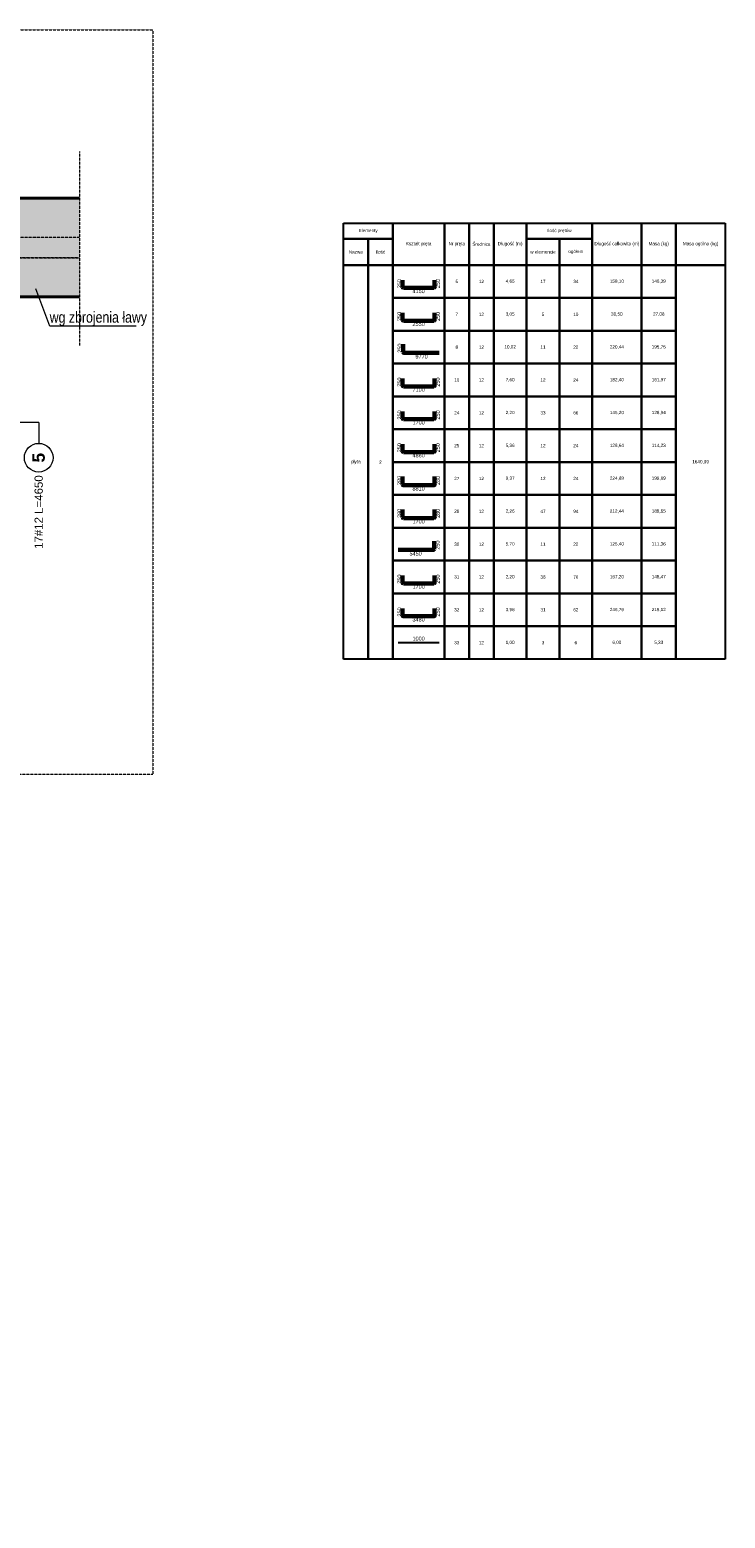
# Model space of a CAD drawing. Extents: x -257438 to 242612, y -74624 to 75879.
# Tile 8 of 21: x 71320 to 79792, y -5763 to 12369. Entities that reach past the tile are written whole.
import ezdxf
from ezdxf import colors
from ezdxf.entities.mleader import LeaderData, LeaderLine
from ezdxf.enums import TextEntityAlignment as Align
from ezdxf.math import Vec2, Vec3

# ---------------------------------------------------------------- set-up
doc = ezdxf.new("R2010")
doc.units = 0
doc.header["$LTSCALE"] = 10
doc.header["$MEASUREMENT"] = 0
doc.linetypes.add('HIDDEN', pattern=[0.375, 0.25, -0.125])
for name, color, linetype, lineweight in [('P-Linia1', 3, 'Continuous', 40), ('P-Opis słupy', 30, 'Continuous', 9), ('P-Opis ściany', 6, 'Continuous', 9), ('P-Przerywana', 13, 'HIDDEN', 9), ('P-Ściana żelbetowa', 50, 'Continuous', 25)]:
    doc.layers.add(name, color=color, linetype=linetype, lineweight=lineweight)
doc.layers.add('RCAD_opis rozkładu', color=7, linetype='Continuous')
doc.layers.add('RCAD_tabele zbrojenia', color=7, linetype='Continuous')
doc.styles.add('_Fd Opis', font='arial.ttf')
doc.styles.add('style1', font='arial.ttf')
doc.styles.add('style2', font='arial.ttf', dxfattribs={"height": 40})
doc.styles.add('style3', font='arialbd.ttf')

msp = doc.modelspace()

# ---------------------------------------------------------------- hatches: boundary and pattern name
at = {"true_color": 0x05cc80, "transparency": 33554508}
h = msp.add_hatch(color=122, dxfattribs=at)
h.dxf.hatch_style = 1
h.paths.add_polyline_path([(70994.62154, 10317.23178), (71926.21227, 10317.23178), (71926.21227, 9117.23178), (70994.62154, 9117.23178)])

# ---------------------------------------------------------------- linework, layer by layer
at = {"layer": 'P-Linia1'}
for points in [[(71926.21227, 10317.23178), (68344.57546, 10317.23178), (68344.57546, 9642.23178), (56269.61184, 9642.23178), (56269.61184, -4977.76688), (58815.54767, -4977.76688)], [(67159.62154, 6067.23178), (70994.62154, 6067.23178), (70994.62154, 9117.23178), (71926.21227, 9117.23178)]]:
    msp.add_lwpolyline(points, dxfattribs=at)
at = {"layer": 'P-Opis ściany', "color": 212, "linetype": 'HIDDEN', "lineweight": 15, "true_color": 0xd100d1}
msp.add_lwpolyline([(71926.21227, 9592.23178), (70868.36476, 9592.23178), (70868.36476, 9842.23178), (71926.21227, 9842.23178)], dxfattribs=at)
at = {"layer": 'P-Opis ściany', "color": 212, "linetype": 'Continuous', "lineweight": 15, "true_color": 0xd100d1}
msp.add_lwpolyline([(72617.95414, 8759.47297), (71562.73151, 8759.47297), (71395.85953, 9212.13623)], dxfattribs=at)
at = {"layer": 'P-Przerywana'}
for points in [[(66317.01635, -5763.41506), (52954.55001, -5763.41506), (52954.55001, 12369.0963), (72818.53866, 12369.0963), (72818.53866, 3297.46496)], [(71926.21227, 10886.00142), (71926.21227, 8524.32879)], [(72818.53866, 3297.46496), (66317.01635, 3297.46496), (66317.01635, -5763.41506)]]:
    msp.add_lwpolyline(points, dxfattribs=at)
at = {"layer": 'P-Ściana żelbetowa', "linetype": 'HIDDEN', "lineweight": 15}
for points in [[(68344.57546, 9842.23178), (71926.21227, 9842.23178)], [(68594.57546, 9592.23178), (68594.57546, 9592.23178), (71926.21227, 9592.23178)]]:
    msp.add_lwpolyline(points, dxfattribs=at)
at = {"layer": 'RCAD_opis rozkładu', "color": 8, "lineweight": 0}
for q in [(70994.62154, 7585.57145), (71429.28211, 7330.98236)]:
    msp.add_line((71429.28211, 7585.57145), q, dxfattribs=at)
msp.add_circle((71429.28211, 7155.98236), 175, dxfattribs=at)
at = {"layer": 'RCAD_tabele zbrojenia', "color": 1}
for p, q in [((75141.76004, 10012.88958), (79791.76004, 10012.88958)), ((75141.76004, 4702.88958), (75141.76004, 10012.88958)), ((75141.76004, 10012.88958), (75741.76004, 10012.88958)), ((75141.76004, 9822.88958), (75141.76004, 10012.88958)), ((75741.76004, 10012.88958), (75741.76004, 9822.88958)), ((75741.76004, 10012.88958), (76371.76004, 10012.88958)), ((75741.76004, 9502.88958), (75741.76004, 10012.88958)), ((76371.76004, 10012.88958), (76671.76004, 10012.88958)), ((76371.76004, 9502.88958), (76371.76004, 10012.88958)), ((76371.76004, 10012.88958), (76371.76004, 9502.88958)), ((76671.76004, 10012.88958), (76671.76004, 9502.88958)), ((76671.76004, 10012.88958), (76971.76004, 10012.88958)), ((76671.76004, 9502.88958), (76671.76004, 10012.88958)), ((76971.76004, 10012.88958), (76971.76004, 9502.88958)), ((76971.76004, 10012.88958), (77371.76004, 10012.88958)), ((76971.76004, 9502.88958), (76971.76004, 10012.88958)), ((77371.76004, 10012.88958), (77371.76004, 9502.88958)), ((77371.76004, 10012.88958), (78171.76004, 10012.88958)), ((77371.76004, 9822.88958), (77371.76004, 10012.88958)), ((78171.76004, 10012.88958), (78171.76004, 9822.88958)), ((78171.76004, 10012.88958), (78771.76004, 10012.88958)), ((78171.76004, 9502.88958), (78171.76004, 10012.88958)), ((78771.76004, 10012.88958), (78771.76004, 9502.88958)), ((78771.76004, 10012.88958), (79191.76004, 10012.88958)), ((78771.76004, 9502.88958), (78771.76004, 10012.88958)), ((79191.76004, 10012.88958), (79191.76004, 9502.88958)), ((79191.76004, 10012.88958), (79791.76004, 10012.88958)), ((79191.76004, 9502.88958), (79191.76004, 10012.88958)), ((79791.76004, 10012.88958), (79791.76004, 4702.88958)), ((79791.76004, 10012.88958), (79791.76004, 9502.88958)), ((75141.76004, 9822.88958), (75441.76004, 9822.88958)), ((75141.76004, 9502.88958), (75141.76004, 9822.88958)), ((75741.76004, 9822.88958), (75141.76004, 9822.88958)), ((75441.76004, 9822.88958), (75441.76004, 9502.88958)), ((75441.76004, 9822.88958), (75741.76004, 9822.88958)), ((75441.76004, 9502.88958), (75441.76004, 9822.88958)), ((75741.76004, 9822.88958), (75741.76004, 9502.88958)), ((77371.76004, 9822.88958), (77771.76004, 9822.88958)), ((77371.76004, 9502.88958), (77371.76004, 9822.88958)), ((78171.76004, 9822.88958), (77371.76004, 9822.88958)), ((77771.76004, 9822.88958), (77771.76004, 9502.88958)), ((77771.76004, 9822.88958), (78171.76004, 9822.88958)), ((77771.76004, 9502.88958), (77771.76004, 9822.88958)), ((78171.76004, 9822.88958), (78171.76004, 9502.88958)), ((75441.76004, 9502.88958), (75141.76004, 9502.88958)), ((75141.76004, 9502.88958), (75441.76004, 9502.88958)), ((75141.76004, 4702.88958), (75141.76004, 9502.88958)), ((75741.76004, 9502.88958), (75441.76004, 9502.88958)), ((75441.76004, 9502.88958), (75441.76004, 4702.88958)), ((75441.76004, 9502.88958), (75741.76004, 9502.88958)), ((75441.76004, 4702.88958), (75441.76004, 9502.88958)), ((76371.76004, 9502.88958), (75741.76004, 9502.88958)), ((75741.76004, 9502.88958), (75741.76004, 4702.88958)), ((75741.76004, 9502.88958), (76371.76004, 9502.88958)), ((75741.76004, 9102.88958), (75741.76004, 9502.88958)), ((76671.76004, 9502.88958), (76371.76004, 9502.88958)), ((76371.76004, 9502.88958), (76371.76004, 9102.88958)), ((76371.76004, 9502.88958), (76671.76004, 9502.88958)), ((76371.76004, 9102.88958), (76371.76004, 9502.88958)), ((76971.76004, 9502.88958), (76671.76004, 9502.88958)), ((76671.76004, 9502.88958), (76671.76004, 9102.88958)), ((76671.76004, 9502.88958), (76971.76004, 9502.88958)), ((76671.76004, 9102.88958), (76671.76004, 9502.88958)), ((77371.76004, 9502.88958), (76971.76004, 9502.88958)), ((76971.76004, 9502.88958), (76971.76004, 9102.88958)), ((76971.76004, 9502.88958), (77371.76004, 9502.88958)), ((76971.76004, 9102.88958), (76971.76004, 9502.88958)), ((77771.76004, 9502.88958), (77371.76004, 9502.88958)), ((77371.76004, 9502.88958), (77371.76004, 9102.88958)), ((77371.76004, 9502.88958), (77771.76004, 9502.88958)), ((77371.76004, 9102.88958), (77371.76004, 9502.88958)), ((78171.76004, 9502.88958), (77771.76004, 9502.88958)), ((77771.76004, 9502.88958), (77771.76004, 9102.88958)), ((77771.76004, 9502.88958), (78171.76004, 9502.88958)), ((77771.76004, 9102.88958), (77771.76004, 9502.88958)), ((78771.76004, 9502.88958), (78171.76004, 9502.88958)), ((78171.76004, 9502.88958), (78171.76004, 9102.88958)), ((78171.76004, 9502.88958), (78771.76004, 9502.88958)), ((78171.76004, 9102.88958), (78171.76004, 9502.88958)), ((79191.76004, 9502.88958), (78771.76004, 9502.88958)), ((78771.76004, 9502.88958), (78771.76004, 9102.88958)), ((78771.76004, 9502.88958), (79191.76004, 9502.88958)), ((78771.76004, 9102.88958), (78771.76004, 9502.88958)), ((79791.76004, 9502.88958), (79191.76004, 9502.88958)), ((79191.76004, 9502.88958), (79791.76004, 9502.88958)), ((79191.76004, 4702.88958), (79191.76004, 9502.88958)), ((79191.76004, 9502.88958), (79191.76004, 9102.88958)), ((79791.76004, 9502.88958), (79791.76004, 4702.88958)), ((76371.76004, 9102.88958), (75741.76004, 9102.88958)), ((75741.76004, 9102.88958), (76371.76004, 9102.88958)), ((75741.76004, 8702.88958), (75741.76004, 9102.88958)), ((76671.76004, 9102.88958), (76371.76004, 9102.88958)), ((76371.76004, 9102.88958), (76371.76004, 8702.88958)), ((76371.76004, 9102.88958), (76671.76004, 9102.88958)), ((76371.76004, 8702.88958), (76371.76004, 9102.88958)), ((76971.76004, 9102.88958), (76671.76004, 9102.88958)), ((76671.76004, 9102.88958), (76671.76004, 8702.88958)), ((76671.76004, 9102.88958), (76971.76004, 9102.88958)), ((76671.76004, 8702.88958), (76671.76004, 9102.88958)), ((77371.76004, 9102.88958), (76971.76004, 9102.88958)), ((76971.76004, 9102.88958), (76971.76004, 8702.88958)), ((76971.76004, 9102.88958), (77371.76004, 9102.88958)), ((76971.76004, 8702.88958), (76971.76004, 9102.88958)), ((77771.76004, 9102.88958), (77371.76004, 9102.88958)), ((77371.76004, 9102.88958), (77371.76004, 8702.88958)), ((77371.76004, 9102.88958), (77771.76004, 9102.88958)), ((77371.76004, 8702.88958), (77371.76004, 9102.88958)), ((78171.76004, 9102.88958), (77771.76004, 9102.88958)), ((77771.76004, 9102.88958), (77771.76004, 8702.88958)), ((77771.76004, 9102.88958), (78171.76004, 9102.88958)), ((77771.76004, 8702.88958), (77771.76004, 9102.88958)), ((78771.76004, 9102.88958), (78171.76004, 9102.88958)), ((78171.76004, 9102.88958), (78171.76004, 8702.88958)), ((78171.76004, 9102.88958), (78771.76004, 9102.88958)), ((78171.76004, 8702.88958), (78171.76004, 9102.88958)), ((79191.76004, 9102.88958), (78771.76004, 9102.88958)), ((78771.76004, 9102.88958), (78771.76004, 8702.88958)), ((78771.76004, 9102.88958), (79191.76004, 9102.88958)), ((78771.76004, 8702.88958), (78771.76004, 9102.88958)), ((79191.76004, 9102.88958), (79191.76004, 8702.88958)), ((76371.76004, 8702.88958), (75741.76004, 8702.88958)), ((75741.76004, 8702.88958), (76371.76004, 8702.88958)), ((75741.76004, 8302.88958), (75741.76004, 8702.88958)), ((76671.76004, 8702.88958), (76371.76004, 8702.88958)), ((76371.76004, 8702.88958), (76371.76004, 8302.88958)), ((76371.76004, 8702.88958), (76671.76004, 8702.88958)), ((76371.76004, 8302.88958), (76371.76004, 8702.88958)), ((76971.76004, 8702.88958), (76671.76004, 8702.88958)), ((76671.76004, 8702.88958), (76671.76004, 8302.88958)), ((76671.76004, 8702.88958), (76971.76004, 8702.88958)), ((76671.76004, 8302.88958), (76671.76004, 8702.88958)), ((77371.76004, 8702.88958), (76971.76004, 8702.88958)), ((76971.76004, 8702.88958), (76971.76004, 8302.88958)), ((76971.76004, 8702.88958), (77371.76004, 8702.88958)), ((76971.76004, 8302.88958), (76971.76004, 8702.88958)), ((77771.76004, 8702.88958), (77371.76004, 8702.88958)), ((77371.76004, 8702.88958), (77371.76004, 8302.88958)), ((77371.76004, 8702.88958), (77771.76004, 8702.88958)), ((77371.76004, 8302.88958), (77371.76004, 8702.88958)), ((78171.76004, 8702.88958), (77771.76004, 8702.88958)), ((77771.76004, 8702.88958), (77771.76004, 8302.88958)), ((77771.76004, 8702.88958), (78171.76004, 8702.88958)), ((77771.76004, 8302.88958), (77771.76004, 8702.88958)), ((78771.76004, 8702.88958), (78171.76004, 8702.88958)), ((78171.76004, 8702.88958), (78171.76004, 8302.88958)), ((78171.76004, 8702.88958), (78771.76004, 8702.88958)), ((78171.76004, 8302.88958), (78171.76004, 8702.88958)), ((79191.76004, 8702.88958), (78771.76004, 8702.88958)), ((78771.76004, 8702.88958), (78771.76004, 8302.88958)), ((78771.76004, 8702.88958), (79191.76004, 8702.88958)), ((78771.76004, 8302.88958), (78771.76004, 8702.88958)), ((79191.76004, 8702.88958), (79191.76004, 8302.88958)), ((76371.76004, 8302.88958), (75741.76004, 8302.88958)), ((75741.76004, 8302.88958), (76371.76004, 8302.88958)), ((75741.76004, 7902.88958), (75741.76004, 8302.88958)), ((76671.76004, 8302.88958), (76371.76004, 8302.88958)), ((76371.76004, 8302.88958), (76371.76004, 7902.88958)), ((76371.76004, 8302.88958), (76671.76004, 8302.88958)), ((76371.76004, 7902.88958), (76371.76004, 8302.88958)), ((76971.76004, 8302.88958), (76671.76004, 8302.88958)), ((76671.76004, 8302.88958), (76671.76004, 7902.88958)), ((76671.76004, 8302.88958), (76971.76004, 8302.88958)), ((76671.76004, 7902.88958), (76671.76004, 8302.88958)), ((77371.76004, 8302.88958), (76971.76004, 8302.88958)), ((76971.76004, 8302.88958), (76971.76004, 7902.88958)), ((76971.76004, 8302.88958), (77371.76004, 8302.88958)), ((76971.76004, 7902.88958), (76971.76004, 8302.88958)), ((77771.76004, 8302.88958), (77371.76004, 8302.88958)), ((77371.76004, 8302.88958), (77371.76004, 7902.88958)), ((77371.76004, 8302.88958), (77771.76004, 8302.88958)), ((77371.76004, 7902.88958), (77371.76004, 8302.88958)), ((78171.76004, 8302.88958), (77771.76004, 8302.88958)), ((77771.76004, 8302.88958), (77771.76004, 7902.88958)), ((77771.76004, 8302.88958), (78171.76004, 8302.88958)), ((77771.76004, 7902.88958), (77771.76004, 8302.88958)), ((78771.76004, 8302.88958), (78171.76004, 8302.88958)), ((78171.76004, 8302.88958), (78171.76004, 7902.88958)), ((78171.76004, 8302.88958), (78771.76004, 8302.88958)), ((78171.76004, 7902.88958), (78171.76004, 8302.88958)), ((79191.76004, 8302.88958), (78771.76004, 8302.88958)), ((78771.76004, 8302.88958), (78771.76004, 7902.88958)), ((78771.76004, 8302.88958), (79191.76004, 8302.88958)), ((78771.76004, 7902.88958), (78771.76004, 8302.88958)), ((79191.76004, 8302.88958), (79191.76004, 7902.88958)), ((76371.76004, 7902.88958), (75741.76004, 7902.88958)), ((75741.76004, 7902.88958), (76371.76004, 7902.88958)), ((75741.76004, 7502.88958), (75741.76004, 7902.88958)), ((76671.76004, 7902.88958), (76371.76004, 7902.88958)), ((76371.76004, 7902.88958), (76371.76004, 7502.88958)), ((76371.76004, 7902.88958), (76671.76004, 7902.88958)), ((76371.76004, 7502.88958), (76371.76004, 7902.88958)), ((76971.76004, 7902.88958), (76671.76004, 7902.88958)), ((76671.76004, 7902.88958), (76671.76004, 7502.88958)), ((76671.76004, 7902.88958), (76971.76004, 7902.88958)), ((76671.76004, 7502.88958), (76671.76004, 7902.88958)), ((77371.76004, 7902.88958), (76971.76004, 7902.88958)), ((76971.76004, 7902.88958), (76971.76004, 7502.88958)), ((76971.76004, 7902.88958), (77371.76004, 7902.88958)), ((76971.76004, 7502.88958), (76971.76004, 7902.88958)), ((77771.76004, 7902.88958), (77371.76004, 7902.88958)), ((77371.76004, 7902.88958), (77371.76004, 7502.88958)), ((77371.76004, 7902.88958), (77771.76004, 7902.88958)), ((77371.76004, 7502.88958), (77371.76004, 7902.88958)), ((78171.76004, 7902.88958), (77771.76004, 7902.88958)), ((77771.76004, 7902.88958), (77771.76004, 7502.88958)), ((77771.76004, 7902.88958), (78171.76004, 7902.88958)), ((77771.76004, 7502.88958), (77771.76004, 7902.88958)), ((78771.76004, 7902.88958), (78171.76004, 7902.88958)), ((78171.76004, 7902.88958), (78171.76004, 7502.88958)), ((78171.76004, 7902.88958), (78771.76004, 7902.88958)), ((78171.76004, 7502.88958), (78171.76004, 7902.88958)), ((79191.76004, 7902.88958), (78771.76004, 7902.88958)), ((78771.76004, 7902.88958), (78771.76004, 7502.88958)), ((78771.76004, 7902.88958), (79191.76004, 7902.88958)), ((78771.76004, 7502.88958), (78771.76004, 7902.88958)), ((79191.76004, 7902.88958), (79191.76004, 7502.88958)), ((76371.76004, 7502.88958), (75741.76004, 7502.88958)), ((75741.76004, 7502.88958), (76371.76004, 7502.88958)), ((75741.76004, 7102.88958), (75741.76004, 7502.88958)), ((76671.76004, 7502.88958), (76371.76004, 7502.88958)), ((76371.76004, 7502.88958), (76371.76004, 7102.88958)), ((76371.76004, 7502.88958), (76671.76004, 7502.88958)), ((76371.76004, 7102.88958), (76371.76004, 7502.88958)), ((76971.76004, 7502.88958), (76671.76004, 7502.88958)), ((76671.76004, 7502.88958), (76671.76004, 7102.88958)), ((76671.76004, 7502.88958), (76971.76004, 7502.88958)), ((76671.76004, 7102.88958), (76671.76004, 7502.88958)), ((77371.76004, 7502.88958), (76971.76004, 7502.88958)), ((76971.76004, 7502.88958), (76971.76004, 7102.88958)), ((76971.76004, 7502.88958), (77371.76004, 7502.88958)), ((76971.76004, 7102.88958), (76971.76004, 7502.88958)), ((77771.76004, 7502.88958), (77371.76004, 7502.88958)), ((77371.76004, 7502.88958), (77371.76004, 7102.88958)), ((77371.76004, 7502.88958), (77771.76004, 7502.88958)), ((77371.76004, 7102.88958), (77371.76004, 7502.88958)), ((78171.76004, 7502.88958), (77771.76004, 7502.88958)), ((77771.76004, 7502.88958), (77771.76004, 7102.88958)), ((77771.76004, 7502.88958), (78171.76004, 7502.88958)), ((77771.76004, 7102.88958), (77771.76004, 7502.88958)), ((78771.76004, 7502.88958), (78171.76004, 7502.88958)), ((78171.76004, 7502.88958), (78171.76004, 7102.88958)), ((78171.76004, 7502.88958), (78771.76004, 7502.88958)), ((78171.76004, 7102.88958), (78171.76004, 7502.88958)), ((79191.76004, 7502.88958), (78771.76004, 7502.88958)), ((78771.76004, 7502.88958), (78771.76004, 7102.88958)), ((78771.76004, 7502.88958), (79191.76004, 7502.88958)), ((78771.76004, 7102.88958), (78771.76004, 7502.88958)), ((79191.76004, 7502.88958), (79191.76004, 7102.88958)), ((76371.76004, 7102.88958), (75741.76004, 7102.88958)), ((75741.76004, 7102.88958), (76371.76004, 7102.88958)), ((75741.76004, 6702.88958), (75741.76004, 7102.88958)), ((76671.76004, 7102.88958), (76371.76004, 7102.88958)), ((76371.76004, 7102.88958), (76371.76004, 6702.88958)), ((76371.76004, 7102.88958), (76671.76004, 7102.88958)), ((76371.76004, 6702.88958), (76371.76004, 7102.88958)), ((76971.76004, 7102.88958), (76671.76004, 7102.88958)), ((76671.76004, 7102.88958), (76671.76004, 6702.88958)), ((76671.76004, 7102.88958), (76971.76004, 7102.88958)), ((76671.76004, 6702.88958), (76671.76004, 7102.88958)), ((77371.76004, 7102.88958), (76971.76004, 7102.88958)), ((76971.76004, 7102.88958), (76971.76004, 6702.88958)), ((76971.76004, 7102.88958), (77371.76004, 7102.88958)), ((76971.76004, 6702.88958), (76971.76004, 7102.88958)), ((77771.76004, 7102.88958), (77371.76004, 7102.88958)), ((77371.76004, 7102.88958), (77371.76004, 6702.88958)), ((77371.76004, 7102.88958), (77771.76004, 7102.88958)), ((77371.76004, 6702.88958), (77371.76004, 7102.88958)), ((78171.76004, 7102.88958), (77771.76004, 7102.88958)), ((77771.76004, 7102.88958), (77771.76004, 6702.88958)), ((77771.76004, 7102.88958), (78171.76004, 7102.88958)), ((77771.76004, 6702.88958), (77771.76004, 7102.88958)), ((78771.76004, 7102.88958), (78171.76004, 7102.88958)), ((78171.76004, 7102.88958), (78171.76004, 6702.88958)), ((78171.76004, 7102.88958), (78771.76004, 7102.88958)), ((78171.76004, 6702.88958), (78171.76004, 7102.88958)), ((79191.76004, 7102.88958), (78771.76004, 7102.88958)), ((78771.76004, 7102.88958), (78771.76004, 6702.88958)), ((78771.76004, 7102.88958), (79191.76004, 7102.88958)), ((78771.76004, 6702.88958), (78771.76004, 7102.88958)), ((79191.76004, 7102.88958), (79191.76004, 6702.88958)), ((76371.76004, 6702.88958), (75741.76004, 6702.88958)), ((75741.76004, 6702.88958), (76371.76004, 6702.88958)), ((75741.76004, 6302.88958), (75741.76004, 6702.88958)), ((76671.76004, 6702.88958), (76371.76004, 6702.88958)), ((76371.76004, 6702.88958), (76371.76004, 6302.88958)), ((76371.76004, 6702.88958), (76671.76004, 6702.88958)), ((76371.76004, 6302.88958), (76371.76004, 6702.88958)), ((76971.76004, 6702.88958), (76671.76004, 6702.88958)), ((76671.76004, 6702.88958), (76671.76004, 6302.88958)), ((76671.76004, 6702.88958), (76971.76004, 6702.88958)), ((76671.76004, 6302.88958), (76671.76004, 6702.88958)), ((77371.76004, 6702.88958), (76971.76004, 6702.88958)), ((76971.76004, 6702.88958), (76971.76004, 6302.88958)), ((76971.76004, 6702.88958), (77371.76004, 6702.88958)), ((76971.76004, 6302.88958), (76971.76004, 6702.88958)), ((77771.76004, 6702.88958), (77371.76004, 6702.88958)), ((77371.76004, 6702.88958), (77371.76004, 6302.88958)), ((77371.76004, 6702.88958), (77771.76004, 6702.88958)), ((77371.76004, 6302.88958), (77371.76004, 6702.88958)), ((78171.76004, 6702.88958), (77771.76004, 6702.88958)), ((77771.76004, 6702.88958), (77771.76004, 6302.88958)), ((77771.76004, 6702.88958), (78171.76004, 6702.88958)), ((77771.76004, 6302.88958), (77771.76004, 6702.88958)), ((78771.76004, 6702.88958), (78171.76004, 6702.88958)), ((78171.76004, 6702.88958), (78171.76004, 6302.88958)), ((78171.76004, 6702.88958), (78771.76004, 6702.88958)), ((78171.76004, 6302.88958), (78171.76004, 6702.88958)), ((79191.76004, 6702.88958), (78771.76004, 6702.88958)), ((78771.76004, 6702.88958), (78771.76004, 6302.88958)), ((78771.76004, 6702.88958), (79191.76004, 6702.88958)), ((78771.76004, 6302.88958), (78771.76004, 6702.88958)), ((79191.76004, 6702.88958), (79191.76004, 6302.88958)), ((76371.76004, 6302.88958), (75741.76004, 6302.88958)), ((75741.76004, 6302.88958), (76371.76004, 6302.88958)), ((75741.76004, 5902.88958), (75741.76004, 6302.88958)), ((76671.76004, 6302.88958), (76371.76004, 6302.88958)), ((76371.76004, 6302.88958), (76371.76004, 5902.88958)), ((76371.76004, 6302.88958), (76671.76004, 6302.88958)), ((76371.76004, 5902.88958), (76371.76004, 6302.88958)), ((76971.76004, 6302.88958), (76671.76004, 6302.88958)), ((76671.76004, 6302.88958), (76671.76004, 5902.88958)), ((76671.76004, 6302.88958), (76971.76004, 6302.88958)), ((76671.76004, 5902.88958), (76671.76004, 6302.88958)), ((77371.76004, 6302.88958), (76971.76004, 6302.88958)), ((76971.76004, 6302.88958), (76971.76004, 5902.88958)), ((76971.76004, 6302.88958), (77371.76004, 6302.88958)), ((76971.76004, 5902.88958), (76971.76004, 6302.88958)), ((77771.76004, 6302.88958), (77371.76004, 6302.88958)), ((77371.76004, 6302.88958), (77371.76004, 5902.88958)), ((77371.76004, 6302.88958), (77771.76004, 6302.88958)), ((77371.76004, 5902.88958), (77371.76004, 6302.88958)), ((78171.76004, 6302.88958), (77771.76004, 6302.88958)), ((77771.76004, 6302.88958), (77771.76004, 5902.88958)), ((77771.76004, 6302.88958), (78171.76004, 6302.88958)), ((77771.76004, 5902.88958), (77771.76004, 6302.88958)), ((78771.76004, 6302.88958), (78171.76004, 6302.88958)), ((78171.76004, 6302.88958), (78171.76004, 5902.88958)), ((78171.76004, 6302.88958), (78771.76004, 6302.88958)), ((78171.76004, 5902.88958), (78171.76004, 6302.88958)), ((79191.76004, 6302.88958), (78771.76004, 6302.88958)), ((78771.76004, 6302.88958), (78771.76004, 5902.88958)), ((78771.76004, 6302.88958), (79191.76004, 6302.88958)), ((78771.76004, 5902.88958), (78771.76004, 6302.88958)), ((79191.76004, 6302.88958), (79191.76004, 5902.88958)), ((76371.76004, 5902.88958), (75741.76004, 5902.88958)), ((75741.76004, 5902.88958), (76371.76004, 5902.88958)), ((75741.76004, 5502.88958), (75741.76004, 5902.88958)), ((76671.76004, 5902.88958), (76371.76004, 5902.88958)), ((76371.76004, 5902.88958), (76371.76004, 5502.88958)), ((76371.76004, 5902.88958), (76671.76004, 5902.88958)), ((76371.76004, 5502.88958), (76371.76004, 5902.88958)), ((76971.76004, 5902.88958), (76671.76004, 5902.88958)), ((76671.76004, 5902.88958), (76671.76004, 5502.88958)), ((76671.76004, 5902.88958), (76971.76004, 5902.88958)), ((76671.76004, 5502.88958), (76671.76004, 5902.88958)), ((77371.76004, 5902.88958), (76971.76004, 5902.88958)), ((76971.76004, 5902.88958), (76971.76004, 5502.88958)), ((76971.76004, 5902.88958), (77371.76004, 5902.88958)), ((76971.76004, 5502.88958), (76971.76004, 5902.88958)), ((77771.76004, 5902.88958), (77371.76004, 5902.88958)), ((77371.76004, 5902.88958), (77371.76004, 5502.88958)), ((77371.76004, 5902.88958), (77771.76004, 5902.88958)), ((77371.76004, 5502.88958), (77371.76004, 5902.88958)), ((78171.76004, 5902.88958), (77771.76004, 5902.88958)), ((77771.76004, 5902.88958), (77771.76004, 5502.88958)), ((77771.76004, 5902.88958), (78171.76004, 5902.88958)), ((77771.76004, 5502.88958), (77771.76004, 5902.88958)), ((78771.76004, 5902.88958), (78171.76004, 5902.88958)), ((78171.76004, 5902.88958), (78171.76004, 5502.88958)), ((78171.76004, 5902.88958), (78771.76004, 5902.88958)), ((78171.76004, 5502.88958), (78171.76004, 5902.88958)), ((79191.76004, 5902.88958), (78771.76004, 5902.88958)), ((78771.76004, 5902.88958), (78771.76004, 5502.88958)), ((78771.76004, 5902.88958), (79191.76004, 5902.88958)), ((78771.76004, 5502.88958), (78771.76004, 5902.88958)), ((79191.76004, 5902.88958), (79191.76004, 5502.88958)), ((76371.76004, 5502.88958), (75741.76004, 5502.88958)), ((75741.76004, 5502.88958), (76371.76004, 5502.88958)), ((75741.76004, 5102.88958), (75741.76004, 5502.88958)), ((76671.76004, 5502.88958), (76371.76004, 5502.88958)), ((76371.76004, 5502.88958), (76371.76004, 5102.88958)), ((76371.76004, 5502.88958), (76671.76004, 5502.88958)), ((76371.76004, 5102.88958), (76371.76004, 5502.88958)), ((76971.76004, 5502.88958), (76671.76004, 5502.88958)), ((76671.76004, 5502.88958), (76671.76004, 5102.88958)), ((76671.76004, 5502.88958), (76971.76004, 5502.88958)), ((76671.76004, 5102.88958), (76671.76004, 5502.88958)), ((77371.76004, 5502.88958), (76971.76004, 5502.88958)), ((76971.76004, 5502.88958), (76971.76004, 5102.88958)), ((76971.76004, 5502.88958), (77371.76004, 5502.88958)), ((76971.76004, 5102.88958), (76971.76004, 5502.88958)), ((77771.76004, 5502.88958), (77371.76004, 5502.88958)), ((77371.76004, 5502.88958), (77371.76004, 5102.88958)), ((77371.76004, 5502.88958), (77771.76004, 5502.88958)), ((77371.76004, 5102.88958), (77371.76004, 5502.88958)), ((78171.76004, 5502.88958), (77771.76004, 5502.88958)), ((77771.76004, 5502.88958), (77771.76004, 5102.88958)), ((77771.76004, 5502.88958), (78171.76004, 5502.88958)), ((77771.76004, 5102.88958), (77771.76004, 5502.88958)), ((78771.76004, 5502.88958), (78171.76004, 5502.88958)), ((78171.76004, 5502.88958), (78171.76004, 5102.88958)), ((78171.76004, 5502.88958), (78771.76004, 5502.88958)), ((78171.76004, 5102.88958), (78171.76004, 5502.88958)), ((79191.76004, 5502.88958), (78771.76004, 5502.88958)), ((78771.76004, 5502.88958), (78771.76004, 5102.88958)), ((78771.76004, 5502.88958), (79191.76004, 5502.88958)), ((78771.76004, 5102.88958), (78771.76004, 5502.88958)), ((79191.76004, 5502.88958), (79191.76004, 5102.88958)), ((76371.76004, 5102.88958), (75741.76004, 5102.88958)), ((75741.76004, 5102.88958), (76371.76004, 5102.88958)), ((75741.76004, 4702.88958), (75741.76004, 5102.88958)), ((76671.76004, 5102.88958), (76371.76004, 5102.88958)), ((76371.76004, 5102.88958), (76371.76004, 4702.88958)), ((76371.76004, 5102.88958), (76671.76004, 5102.88958)), ((76371.76004, 4702.88958), (76371.76004, 5102.88958)), ((76971.76004, 5102.88958), (76671.76004, 5102.88958)), ((76671.76004, 5102.88958), (76671.76004, 4702.88958)), ((76671.76004, 5102.88958), (76971.76004, 5102.88958)), ((76671.76004, 4702.88958), (76671.76004, 5102.88958)), ((77371.76004, 5102.88958), (76971.76004, 5102.88958)), ((76971.76004, 5102.88958), (76971.76004, 4702.88958)), ((76971.76004, 5102.88958), (77371.76004, 5102.88958)), ((76971.76004, 4702.88958), (76971.76004, 5102.88958)), ((77771.76004, 5102.88958), (77371.76004, 5102.88958)), ((77371.76004, 5102.88958), (77371.76004, 4702.88958)), ((77371.76004, 5102.88958), (77771.76004, 5102.88958)), ((77371.76004, 4702.88958), (77371.76004, 5102.88958)), ((78171.76004, 5102.88958), (77771.76004, 5102.88958)), ((77771.76004, 5102.88958), (77771.76004, 4702.88958)), ((77771.76004, 5102.88958), (78171.76004, 5102.88958)), ((77771.76004, 4702.88958), (77771.76004, 5102.88958)), ((78771.76004, 5102.88958), (78171.76004, 5102.88958)), ((78171.76004, 5102.88958), (78171.76004, 4702.88958)), ((78171.76004, 5102.88958), (78771.76004, 5102.88958)), ((78171.76004, 4702.88958), (78171.76004, 5102.88958)), ((79191.76004, 5102.88958), (78771.76004, 5102.88958)), ((78771.76004, 5102.88958), (78771.76004, 4702.88958)), ((78771.76004, 5102.88958), (79191.76004, 5102.88958)), ((78771.76004, 4702.88958), (78771.76004, 5102.88958)), ((79191.76004, 5102.88958), (79191.76004, 4702.88958)), ((79791.76004, 4702.88958), (75141.76004, 4702.88958)), ((75441.76004, 4702.88958), (75141.76004, 4702.88958)), ((75741.76004, 4702.88958), (75441.76004, 4702.88958)), ((76371.76004, 4702.88958), (75741.76004, 4702.88958)), ((76671.76004, 4702.88958), (76371.76004, 4702.88958)), ((76971.76004, 4702.88958), (76671.76004, 4702.88958)), ((77371.76004, 4702.88958), (76971.76004, 4702.88958)), ((77771.76004, 4702.88958), (77371.76004, 4702.88958)), ((78171.76004, 4702.88958), (77771.76004, 4702.88958)), ((78771.76004, 4702.88958), (78171.76004, 4702.88958)), ((79191.76004, 4702.88958), (78771.76004, 4702.88958)), ((79791.76004, 4702.88958), (79191.76004, 4702.88958))]:
    msp.add_line(p, q, dxfattribs=at)
at = {"layer": 'RCAD_tabele zbrojenia', "color": 4, "lineweight": 60}
for p, q in [((75861.80102, 9319.85325), (75861.80102, 9234.27003)), ((76251.71905, 9234.27003), (76251.71905, 9319.85325)), ((75871.3578, 9224.71325), (76242.16228, 9224.71325)), ((75861.80102, 8919.85325), (75861.80102, 8834.27003)), ((76251.71905, 8834.27003), (76251.71905, 8919.85325)), ((75871.3578, 8824.71325), (76242.16228, 8824.71325)), ((75868.80126, 8539.1163), (75868.80126, 8443.03004)), ((75879.53087, 8432.30043), (76306.57119, 8432.30043)), ((75861.80102, 8119.85325), (75861.80102, 8034.27003)), ((75871.3578, 8024.71325), (76242.16228, 8024.71325)), ((76251.71905, 8034.27003), (76251.71905, 8119.85325)), ((75861.80102, 7719.85325), (75861.80102, 7634.27003)), ((75871.3578, 7624.71325), (76242.16228, 7624.71325)), ((76251.71905, 7634.27003), (76251.71905, 7719.85325)), ((75861.80102, 7319.85325), (75861.80102, 7234.27003)), ((76251.71905, 7234.27003), (76251.71905, 7319.85325)), ((75871.3578, 7224.71325), (76242.16228, 7224.71325)), ((75861.80102, 6926.76811), (75861.80102, 6829.48734)), ((76251.71905, 6829.48734), (76251.71905, 6926.76811)), ((75871.3578, 6819.93056), (76242.16228, 6819.93056)), ((75861.80102, 6526.76811), (75861.80102, 6429.48734)), ((75871.3578, 6419.93056), (76242.16228, 6419.93056)), ((76251.71905, 6429.48734), (76251.71905, 6526.76811)), ((75806.94889, 6032.30043), (76233.9892, 6032.30043)), ((76244.71881, 6043.03004), (76244.71881, 6139.1163)), ((75861.80102, 5719.85325), (75861.80102, 5634.27003)), ((75871.3578, 5624.71325), (76242.16228, 5624.71325)), ((76251.71905, 5634.27003), (76251.71905, 5719.85325)), ((75861.80102, 5319.85325), (75861.80102, 5234.27003)), ((76251.71905, 5234.27003), (76251.71905, 5319.85325)), ((75871.3578, 5224.71325), (76242.16228, 5224.71325))]:
    msp.add_line(p, q, dxfattribs=at)
at = {"layer": 'RCAD_tabele zbrojenia', "color": 4}
msp.add_line((75807.25509, 4902.88958), (76306.26499, 4902.88958), dxfattribs=at)
at = {"layer": 'RCAD_tabele zbrojenia', "color": 4, "lineweight": 60}
for centre, radius, start, end in [((75871.3578, 9234.27003), 9.55678, 180, 270), ((76242.16228, 9234.27003), 9.55678, 270, 0), ((75871.3578, 8834.27003), 9.55678, 180, 270), ((76242.16228, 8834.27003), 9.55678, 270, 0), ((75879.53087, 8443.03004), 10.72961, 180, 270), ((75871.3578, 8034.27003), 9.55678, 180, 270), ((76242.16228, 8034.27003), 9.55678, 270, 360), ((75871.3578, 7634.27003), 9.55678, 180, 270), ((76242.16228, 7634.27003), 9.55678, 270, 0), ((75871.3578, 7234.27003), 9.55678, 180, 270), ((76242.16228, 7234.27003), 9.55678, 270, 0), ((75871.3578, 6829.48734), 9.55678, 180, 270), ((76242.16228, 6829.48734), 9.55678, 270, 0), ((75871.3578, 6429.48734), 9.55678, 180, 270), ((76242.16228, 6429.48734), 9.55678, 270, 0), ((76233.9892, 6043.03004), 10.72961, 270, 0), ((75871.3578, 5634.27003), 9.55678, 180, 270), ((76242.16228, 5634.27003), 9.55678, 270, 0), ((75871.3578, 5234.27003), 9.55678, 180, 270), ((76242.16228, 5234.27003), 9.55678, 270, 0)]:
    msp.add_arc(centre, radius, start, end, dxfattribs=at)

# ---------------------------------------------------------------- texts
at = {"layer": 'P-Opis ściany', "color": 212, "linetype": 'HIDDEN', "lineweight": 15, "true_color": 0xd100d1, "insert": (71562.98919, 8847.8073), "char_height": 134.4, "width": 1592.0678472, "attachment_point": 4, "rotation": 359.999998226, "style": '_Fd Opis'}
msp.add_mtext('{\\W0.8;\\C214;\\c11538822;wg zbrojenia ławy}', dxfattribs=at)
at = {"layer": 'RCAD_opis rozkładu', "color": 1, "insert": (71429.28211, 7155.98236), "char_height": 150, "attachment_point": 5, "rotation": 90, "style": 'style3'}
msp.add_mtext('5', dxfattribs=at)
at = {"layer": 'RCAD_opis rozkładu', "color": 2, "insert": (71429.28211, 6493.26067), "char_height": 100, "attachment_point": 5, "rotation": 90, "style": 'style1'}
msp.add_mtext('17#12 L=4650', dxfattribs=at)
at = {"layer": 'RCAD_tabele zbrojenia', "color": 2, "style": 'style2'}
for s, p in [('250', (75821.95047, 9277.06164)), ('250', (76291.5696, 9277.06164)), ('250', (75821.95047, 8877.06164)), ('250', (76291.5696, 8877.06164)), ('250', (75824.06013, 8491.07317)), ('250', (75821.95047, 8077.06164)), ('250', (76291.5696, 8077.06164)), ('250', (75821.95047, 7677.06164)), ('250', (76291.5696, 7677.06164)), ('250', (75821.95047, 7277.06164)), ('250', (76291.5696, 7277.06164)), ('280', (75821.95047, 6878.12772)), ('280', (76291.5696, 6878.12772)), ('280', (75821.95047, 6478.12772)), ('280', (76291.5696, 6478.12772)), ('250', (76289.45994, 6091.07317)), ('250', (75821.95047, 5677.06164)), ('250', (76291.5696, 5677.06164)), ('250', (75821.95047, 5277.06164)), ('250', (76291.5696, 5277.06164))]:
    msp.add_text(s, height=48, rotation=90, dxfattribs=at).set_placement(p, align=Align.MIDDLE_CENTER)
for s, p in [('4150', (76056.76004, 9184.8627)), ('2550', (76056.76004, 8784.8627)), ('9770', (76093.05103, 8387.55931)), ('7100', (76056.76004, 7984.8627)), ('1700', (76056.76004, 7584.8627)), ('4860', (76056.76004, 7184.8627)), ('8810', (76056.76004, 6780.08001)), ('1700', (76056.76004, 6380.08001)), ('5450', (76020.46905, 5987.55931)), ('1700', (76056.76004, 5584.8627)), ('3480', (76056.76004, 5184.8627)), ('1000', (76056.76004, 4951.88958))]:
    msp.add_text(s, height=48, dxfattribs=at).set_placement(p, align=Align.MIDDLE_CENTER)
at = {"layer": 'RCAD_tabele zbrojenia', "color": 3, "char_height": 40, "attachment_point": 5, "style": 'style2'}
for s, insert, width in [('Elementy', (75441.76004, 9917.88958), 600), ('Ilość prętów', (77771.76004, 9917.88958), 800), ('Długość całkowita (m)', (78471.76004, 9757.88958), 600), ('Nazwa', (75291.76004, 9662.88958), 300), ('Ilość', (75591.76004, 9662.88958), 300), ('Kształt pręta', (76056.76004, 9757.88958), 630), ('Nr pręta', (76521.76004, 9757.88958), 300), ('Średnica', (76821.76004, 9757.88958), 300), ('Długość (m)', (77171.76004, 9757.88958), 400), ('w elemencie', (77571.76004, 9662.88958), 400), ('ogółem', (77971.76004, 9662.88958), 400), ('Masa (kg)', (78981.76004, 9757.88958), 420), ('Masa ogólna (kg)', (79491.76004, 9757.88958), 600)]:
    msp.add_mtext(s, dxfattribs=dict(at, insert=insert, width=width))
at = {"layer": 'RCAD_tabele zbrojenia', "color": 2, "char_height": 40, "attachment_point": 5, "style": 'style2'}
for s, insert, width in [('5', (76521.76004, 9302.88958), 300), ('12', (76821.76004, 9302.88958), 300), ('4,65', (77171.76004, 9302.88958), 400), ('17', (77571.76004, 9302.88958), 400), ('34', (77971.76004, 9302.88958), 400), ('158,10', (78471.76004, 9302.88958), 600), ('140,39', (78981.76004, 9302.88958), 420), ('7', (76521.76004, 8902.88958), 300), ('12', (76821.76004, 8902.88958), 300), ('3,05', (77171.76004, 8902.88958), 400), ('5', (77571.76004, 8902.88958), 400), ('10', (77971.76004, 8902.88958), 400), ('30,50', (78471.76004, 8902.88958), 600), ('27,08', (78981.76004, 8902.88958), 420), ('8', (76521.76004, 8502.88958), 300), ('12', (76821.76004, 8502.88958), 300), ('10,02', (77171.76004, 8502.88958), 400), ('11', (77571.76004, 8502.88958), 400), ('22', (77971.76004, 8502.88958), 400), ('220,44', (78471.76004, 8502.88958), 600), ('195,75', (78981.76004, 8502.88958), 420), ('10', (76521.76004, 8102.88958), 300), ('12', (76821.76004, 8102.88958), 300), ('7,60', (77171.76004, 8102.88958), 400), ('12', (77571.76004, 8102.88958), 400), ('24', (77971.76004, 8102.88958), 400), ('182,40', (78471.76004, 8102.88958), 600), ('161,97', (78981.76004, 8102.88958), 420), ('24', (76521.76004, 7702.88958), 300), ('12', (76821.76004, 7702.88958), 300), ('2,20', (77171.76004, 7702.88958), 400), ('33', (77571.76004, 7702.88958), 400), ('66', (77971.76004, 7702.88958), 400), ('145,20', (78471.76004, 7702.88958), 600), ('128,94', (78981.76004, 7702.88958), 420), ('25', (76521.76004, 7302.88958), 300), ('12', (76821.76004, 7302.88958), 300), ('5,36', (77171.76004, 7302.88958), 400), ('12', (77571.76004, 7302.88958), 400), ('24', (77971.76004, 7302.88958), 400), ('128,64', (78471.76004, 7302.88958), 600), ('114,23', (78981.76004, 7302.88958), 420), ('płyta', (75291.76004, 7102.88958), 300), ('2', (75591.76004, 7102.88958), 300), ('1640,99', (79491.76004, 7102.88958), 600), ('27', (76521.76004, 6902.88958), 300), ('12', (76821.76004, 6902.88958), 300), ('9,37', (77171.76004, 6902.88958), 400), ('12', (77571.76004, 6902.88958), 400), ('24', (77971.76004, 6902.88958), 400), ('224,88', (78471.76004, 6902.88958), 600), ('199,69', (78981.76004, 6902.88958), 420), ('28', (76521.76004, 6502.88958), 300), ('12', (76821.76004, 6502.88958), 300), ('2,26', (77171.76004, 6502.88958), 400), ('47', (77571.76004, 6502.88958), 400), ('94', (77971.76004, 6502.88958), 400), ('212,44', (78471.76004, 6502.88958), 600), ('188,65', (78981.76004, 6502.88958), 420), ('30', (76521.76004, 6102.88958), 300), ('12', (76821.76004, 6102.88958), 300), ('5,70', (77171.76004, 6102.88958), 400), ('11', (77571.76004, 6102.88958), 400), ('22', (77971.76004, 6102.88958), 400), ('125,40', (78471.76004, 6102.88958), 600), ('111,36', (78981.76004, 6102.88958), 420), ('31', (76521.76004, 5702.88958), 300), ('12', (76821.76004, 5702.88958), 300), ('2,20', (77171.76004, 5702.88958), 400), ('38', (77571.76004, 5702.88958), 400), ('76', (77971.76004, 5702.88958), 400), ('167,20', (78471.76004, 5702.88958), 600), ('148,47', (78981.76004, 5702.88958), 420), ('32', (76521.76004, 5302.88958), 300), ('12', (76821.76004, 5302.88958), 300), ('3,98', (77171.76004, 5302.88958), 400), ('31', (77571.76004, 5302.88958), 400), ('62', (77971.76004, 5302.88958), 400), ('246,76', (78471.76004, 5302.88958), 600), ('219,12', (78981.76004, 5302.88958), 420), ('33', (76521.76004, 4902.88958), 300), ('12', (76821.76004, 4902.88958), 300), ('1,00', (77171.76004, 4902.88958), 400), ('3', (77571.76004, 4902.88958), 400), ('6', (77971.76004, 4902.88958), 400), ('6,00', (78471.76004, 4902.88958), 600), ('5,33', (78981.76004, 4902.88958), 420)]:
    msp.add_mtext(s, dxfattribs=dict(at, insert=insert, width=width))

# ---------------------------------------------------------------- leaders
at = {"layer": 'P-Opis słupy'}
ml = msp.add_multileader_mtext('Standard', dxfattribs=at)
ml.set_content('         ', color=256)
ml.set_leader_properties()
ml.build(insert=Vec2(0, 0))
ml.multileader.update_dxf_attribs({"arrow_head_size": 78})
ctx = ml.context
ctx.base_point, ctx.char_height, ctx.arrow_head_size, ctx.landing_gap_size, ctx.plane_origin = Vec3(75704.62451, 12147.86704), 2.6, 78, 1.3, Vec3(75778.95855, 10736.38629)
notes = []
notes.append((ctx, [(0, (0, 0, 0), (0, 0), (1, 0), 1, [])]))
ctx.mtext.insert, ctx.mtext.flow_direction = Vec3(75705.92451, 12149.16704), 5
for ctx, leaders in notes:
    for number, flags, end, landing, length, lines in leaders:
        leader = LeaderData()
        leader.index, (leader.has_last_leader_line, leader.has_dogleg_vector, leader.attachment_direction) = number, flags
        leader.last_leader_point, leader.dogleg_vector, leader.dogleg_length = Vec3(end), Vec3(landing), length
        for number, points, colour, breaks in lines:
            line = LeaderLine()
            line.index, line.vertices, line.color, line.breaks = number, Vec3.list(points), colors.encode_raw_color(colour), breaks
            leader.lines.append(line)
        ctx.leaders.append(leader)

doc.saveas('drawing.dxf')
